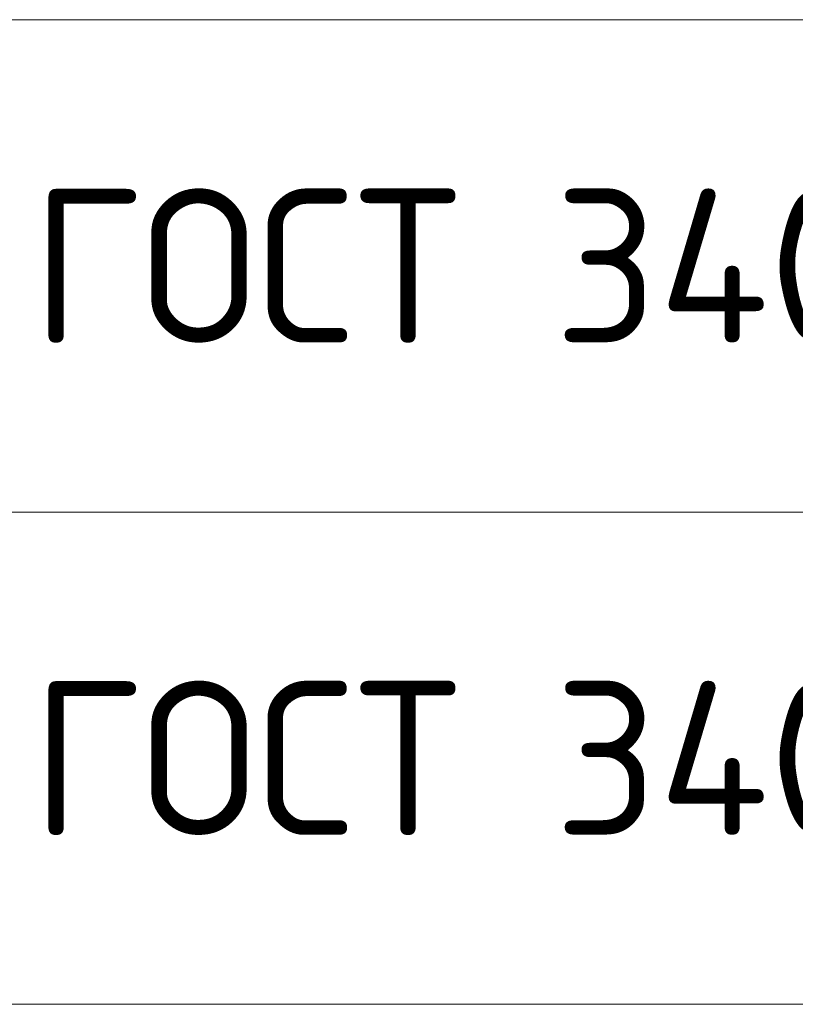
# Model space of a CAD drawing. Header units: metres. Extents: x -38 to 107, y -15 to 21.
# Tile 124 of 254: x 70.33 to 71.59, y 5.27 to 6.87. Entities that reach past the tile are written whole.
import ezdxf

# ---------------------------------------------------------------- set-up
doc = ezdxf.new("R2010")
doc.units = ezdxf.units.M
doc.layers.add('XR$5$Текст_ примечание', color=7, linetype='Continuous', lineweight=13)
doc.styles.add('ISOCPEUR', font='txt')

msp = doc.modelspace()

# ---------------------------------------------------------------- linework, layer by layer
at = {"layer": 'XR$5$Текст_ примечание', "color": 7, "linetype": 'Continuous', "lineweight": 13, "transparency": 33554687}
for p, q in [((86.4198, 6.8717), (67.9198, 6.8717)), ((86.4198, 6.0717), (67.9198, 6.0717)), ((86.4198, 5.2717), (67.9198, 5.2717))]:
    msp.add_line(p, q, dxfattribs=at)

# ---------------------------------------------------------------- texts
at = {"layer": 'XR$5$Текст_ примечание', "color": 7, "linetype": 'Continuous', "lineweight": 35, "transparency": 33554687, "char_height": 0.25, "width": 2.743715, "attachment_point": 7, "style": 'ISOCPEUR'}
for insert in [(70.3506, 6.3467), (70.3506, 5.5467)]:
    msp.add_mtext('\\W0.96;ГОСТ 34028-2016', dxfattribs=dict(at, insert=insert))

doc.saveas('drawing.dxf')
